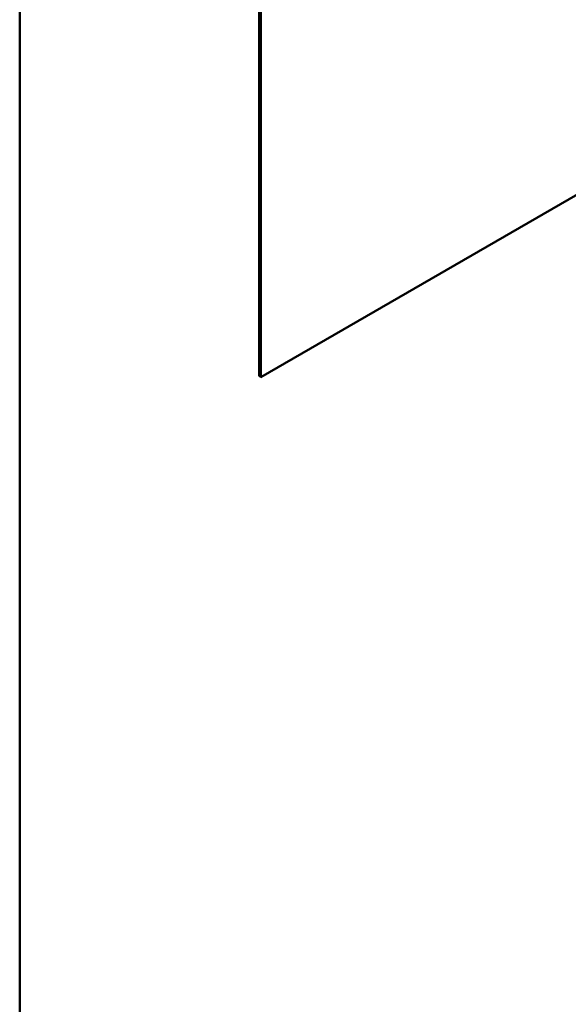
# Model space of a CAD drawing. Header units: inches. Extents: x 0 to 136, y 2 to 86.
# Tile 125 of 160: x 117.63 to 119.67, y 54.4 to 58.05. Entities that reach past the tile are written whole.
import ezdxf

# ---------------------------------------------------------------- set-up
doc = ezdxf.new("R2010")
doc.units = ezdxf.units.IN
doc.header["$LTSCALE"] = 4
doc.header["$MEASUREMENT"] = 0
doc.layers.add('Visible (ANSI)', color=7, linetype='Continuous', lineweight=50)

msp = doc.modelspace()

# ---------------------------------------------------------------- linework, layer by layer
at = {"layer": 'Visible (ANSI)'}
for p, q in [((117.6337, 29.576), (117.6337, 68.9718)), ((118.5205, 58.9325), (118.5205, 56.728)), ((118.5205, 58.9325), (118.5205, 56.728)), ((118.5275, 58.9285), (118.5275, 56.7239)), ((118.5275, 56.7239), (122.3459, 58.9285)), ((118.5205, 56.728), (118.5275, 56.7239))]:
    msp.add_line(p, q, dxfattribs=at)

doc.saveas('drawing.dxf')
